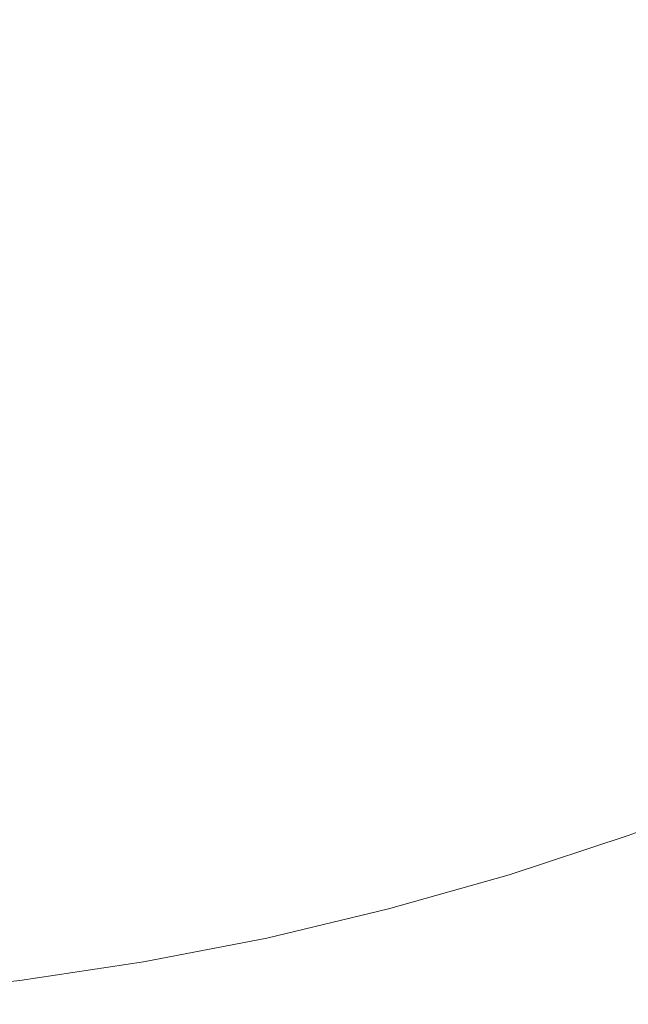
# Model space of a CAD drawing. Header units: centimetres. Extents: x -25.9 to 27.4, y -21.7 to -19.9.
# Tile 115 of 202: x 9.3506 to 9.4125, y -21.46 to -21.36. Entities that reach past the tile are written whole.
import ezdxf

# ---------------------------------------------------------------- set-up
doc = ezdxf.new("R2010")
doc.units = ezdxf.units.CM
doc.header["$LTSCALE"] = 2.54
doc.layers.add('Lucido design-1', color=7, linetype='Continuous')

# ---------------------------------------------------------------- blocks, each defined once
blk = doc.blocks.new('Gruppo-5-1')
at = {"color": 7, "linetype": 'Continuous', "lineweight": 9}
blk.add_3dface([(-25.787481, -19.96, 876.421383), (-25.787481, -21.56, 876.421383), (27.312519, -21.56, 876.421383), (27.312519, -19.96, 876.421383)], dxfattribs=at)
for points, invisible_edges in [([(9.391694, -21.357034, 875.673249), (9.38326, -21.360217, 875.673249), (9.382635, -21.358448, 875.676835), (9.390994, -21.355294, 875.676835)], 15), ([(9.401709, -21.35731, 875.66631), (9.393254, -21.360918, 875.66631), (9.392447, -21.35891, 875.669739), (9.400817, -21.355338, 875.669739)], 15), ([(9.412155, -21.357616, 875.659671), (9.403678, -21.361667, 875.659671), (9.402658, -21.359409, 875.662968), (9.41104, -21.355404, 875.662968)], 15), ([(9.373182, -21.358087, 875.684207), (9.36472, -21.360483, 875.684207), (9.364362, -21.359105, 875.68798), (9.372765, -21.356725, 875.68798)], 15), ([(9.382635, -21.358448, 875.676835), (9.37415, -21.361245, 875.676835), (9.373644, -21.359594, 875.68049), (9.38206, -21.35682, 875.68049)], 15), ([(9.355363, -21.358798, 875.69567), (9.346887, -21.360437, 875.69567), (9.346726, -21.359496, 875.699573), (9.355162, -21.357864, 875.699573)], 15), ([(9.364362, -21.359105, 875.68798), (9.355865, -21.361126, 875.68798), (9.355597, -21.359886, 875.691803), (9.364042, -21.357877, 875.691803)], 15), ([(9.392447, -21.35891, 875.669739), (9.383933, -21.362123, 875.669739), (9.38326, -21.360217, 875.673249), (9.391694, -21.357034, 875.673249)], 15), ([(9.402658, -21.359409, 875.662968), (9.394113, -21.363055, 875.662968), (9.393254, -21.360918, 875.66631), (9.401709, -21.35731, 875.66631)], 15), ([(9.413314, -21.359915, 875.656523), (9.404738, -21.364013, 875.656523), (9.403678, -21.361667, 875.659671), (9.412155, -21.357616, 875.659671)], 15), ([(9.355597, -21.359886, 875.691803), (9.347075, -21.361534, 875.691803), (9.346887, -21.360437, 875.69567), (9.355363, -21.358798, 875.69567)], 15), ([(9.373644, -21.359594, 875.68049), (9.365118, -21.362008, 875.68049), (9.36472, -21.360483, 875.684207), (9.373182, -21.358087, 875.684207)], 15), ([(9.38326, -21.360217, 875.673249), (9.374699, -21.363039, 875.673249), (9.37415, -21.361245, 875.676835), (9.382635, -21.358448, 875.676835)], 15), ([(9.393254, -21.360918, 875.66631), (9.384654, -21.364163, 875.66631), (9.383933, -21.362123, 875.669739), (9.392447, -21.35891, 875.669739)], 15), ([(9.355865, -21.361126, 875.68798), (9.34729, -21.362784, 875.68798), (9.347075, -21.361534, 875.691803), (9.355597, -21.359886, 875.691803)], 15), ([(9.36472, -21.360483, 875.684207), (9.356165, -21.362518, 875.684207), (9.355865, -21.361126, 875.68798), (9.364362, -21.359105, 875.68798)], 15), ([(9.37415, -21.361245, 875.676835), (9.365553, -21.36368, 875.676835), (9.365118, -21.362008, 875.68049), (9.373644, -21.359594, 875.68049)], 15), ([(9.403678, -21.361667, 875.659671), (9.395037, -21.365354, 875.659671), (9.394113, -21.363055, 875.662968), (9.402658, -21.359409, 875.662968)], 15), ([(9.414531, -21.362329, 875.653478), (9.405852, -21.366476, 875.653478), (9.404738, -21.364013, 875.656523), (9.413314, -21.359915, 875.656523)], 15), ([(9.365118, -21.362008, 875.68049), (9.356497, -21.364059, 875.68049), (9.356165, -21.362518, 875.684207), (9.36472, -21.360483, 875.684207)], 15), ([(9.383933, -21.362123, 875.669739), (9.375291, -21.364972, 875.669739), (9.374699, -21.363039, 875.673249), (9.38326, -21.360217, 875.673249)], 15), ([(9.394113, -21.363055, 875.662968), (9.385422, -21.366335, 875.662968), (9.384654, -21.364163, 875.66631), (9.393254, -21.360918, 875.66631)], 15), ([(9.356165, -21.362518, 875.684207), (9.34753, -21.364187, 875.684207), (9.34729, -21.362784, 875.68798), (9.355865, -21.361126, 875.68798)], 15), ([(9.374699, -21.363039, 875.673249), (9.366025, -21.365495, 875.673249), (9.365553, -21.36368, 875.676835), (9.37415, -21.361245, 875.676835)], 15), ([(9.404738, -21.364013, 875.656523), (9.395997, -21.367743, 875.656523), (9.395037, -21.365354, 875.659671), (9.403678, -21.361667, 875.659671)], 15), ([(9.356497, -21.364059, 875.68049), (9.347797, -21.365741, 875.68049), (9.34753, -21.364187, 875.684207), (9.356165, -21.362518, 875.684207)], 15), ([(9.365553, -21.36368, 875.676835), (9.356861, -21.365747, 875.676835), (9.356497, -21.364059, 875.68049), (9.365118, -21.362008, 875.68049)], 15), ([(9.384654, -21.364163, 875.66631), (9.375924, -21.367041, 875.66631), (9.375291, -21.364972, 875.669739), (9.383933, -21.362123, 875.669739)], 15), ([(9.415804, -21.364854, 875.650543), (9.407017, -21.369053, 875.650543), (9.405852, -21.366476, 875.653478), (9.414531, -21.362329, 875.653478)], 15), ([(9.366025, -21.365495, 875.673249), (9.357256, -21.367581, 875.673249), (9.356861, -21.365747, 875.676835), (9.365553, -21.36368, 875.676835)], 15), ([(9.375291, -21.364972, 875.669739), (9.366535, -21.367451, 875.669739), (9.366025, -21.365495, 875.673249), (9.374699, -21.363039, 875.673249)], 15), ([(9.395037, -21.365354, 875.659671), (9.386247, -21.368671, 875.659671), (9.385422, -21.366335, 875.662968), (9.394113, -21.363055, 875.662968)], 15), ([(9.356861, -21.365747, 875.676835), (9.348089, -21.367444, 875.676835), (9.347797, -21.365741, 875.68049), (9.356497, -21.364059, 875.68049)], 15), ([(9.375924, -21.367041, 875.66631), (9.36708, -21.369545, 875.66631), (9.366535, -21.367451, 875.669739), (9.375291, -21.364972, 875.669739)], 15), ([(9.385422, -21.366335, 875.662968), (9.376599, -21.369244, 875.662968), (9.375924, -21.367041, 875.66631), (9.384654, -21.364163, 875.66631)], 15), ([(9.405852, -21.366476, 875.653478), (9.397005, -21.370251, 875.653478), (9.395997, -21.367743, 875.656523), (9.404738, -21.364013, 875.656523)], 15), ([(9.417131, -21.367486, 875.647724), (9.408231, -21.371739, 875.647724), (9.407017, -21.369053, 875.650543), (9.415804, -21.364854, 875.650543)], 15), ([(9.357256, -21.367581, 875.673249), (9.348406, -21.369292, 875.673249), (9.348089, -21.367444, 875.676835), (9.356861, -21.365747, 875.676835)], 15), ([(9.366535, -21.367451, 875.669739), (9.357682, -21.369557, 875.669739), (9.357256, -21.367581, 875.673249), (9.366025, -21.365495, 875.673249)], 15), ([(9.395997, -21.367743, 875.656523), (9.387105, -21.371099, 875.656523), (9.386247, -21.368671, 875.659671), (9.395037, -21.365354, 875.659671)], 15), ([(9.386247, -21.368671, 875.659671), (9.377324, -21.371612, 875.659671), (9.376599, -21.369244, 875.662968), (9.385422, -21.366335, 875.662968)], 15), ([(9.407017, -21.369053, 875.650543), (9.398059, -21.372875, 875.650543), (9.397005, -21.370251, 875.653478), (9.405852, -21.366476, 875.653478)], 15), ([(9.357682, -21.369557, 875.669739), (9.348747, -21.371284, 875.669739), (9.348406, -21.369292, 875.673249), (9.357256, -21.367581, 875.673249)], 15), ([(9.36708, -21.369545, 875.66631), (9.358138, -21.371672, 875.66631), (9.357682, -21.369557, 875.669739), (9.366535, -21.367451, 875.669739)], 15), ([(9.376599, -21.369244, 875.662968), (9.367661, -21.371775, 875.662968), (9.36708, -21.369545, 875.66631), (9.375924, -21.367041, 875.66631)], 15), ([(9.397005, -21.370251, 875.653478), (9.388005, -21.373648, 875.653478), (9.387105, -21.371099, 875.656523), (9.395997, -21.367743, 875.656523)], 15), ([(9.41851, -21.370222, 875.645024), (9.409493, -21.374531, 875.645024), (9.408231, -21.371739, 875.647724), (9.417131, -21.367486, 875.647724)], 15), ([(9.387105, -21.371099, 875.656523), (9.378078, -21.374074, 875.656523), (9.377324, -21.371612, 875.659671), (9.386247, -21.368671, 875.659671)], 15), ([(9.358138, -21.371672, 875.66631), (9.349113, -21.373418, 875.66631), (9.348747, -21.371284, 875.669739), (9.357682, -21.369557, 875.669739)], 15), ([(9.367661, -21.371775, 875.662968), (9.358623, -21.373924, 875.662968), (9.358138, -21.371672, 875.66631), (9.36708, -21.369545, 875.66631)], 15), ([(9.377324, -21.371612, 875.659671), (9.368285, -21.374172, 875.659671), (9.367661, -21.371775, 875.662968), (9.376599, -21.369244, 875.662968)], 15), ([(9.408231, -21.371739, 875.647724), (9.399158, -21.375611, 875.647724), (9.398059, -21.372875, 875.650543), (9.407017, -21.369053, 875.650543)], 15), ([(9.398059, -21.372875, 875.650543), (9.388947, -21.376314, 875.650543), (9.388005, -21.373648, 875.653478), (9.397005, -21.370251, 875.653478)], 15), ([(9.419939, -21.373056, 875.642449), (9.4108, -21.377423, 875.642449), (9.409493, -21.374531, 875.645024), (9.41851, -21.370222, 875.645024)], 15), ([(9.358623, -21.373924, 875.662968), (9.349502, -21.375688, 875.662968), (9.349113, -21.373418, 875.66631), (9.358138, -21.371672, 875.66631)], 15), ([(9.368285, -21.374172, 875.659671), (9.359145, -21.376346, 875.659671), (9.358623, -21.373924, 875.662968), (9.367661, -21.371775, 875.662968)], 15), ([(9.378078, -21.374074, 875.656523), (9.368934, -21.376664, 875.656523), (9.368285, -21.374172, 875.659671), (9.377324, -21.371612, 875.659671)], 15), ([(9.388005, -21.373648, 875.653478), (9.37887, -21.376659, 875.653478), (9.378078, -21.374074, 875.656523), (9.387105, -21.371099, 875.656523)], 15), ([(9.409493, -21.374531, 875.645024), (9.400301, -21.378453, 875.645024), (9.399158, -21.375611, 875.647724), (9.408231, -21.371739, 875.647724)], 15), ([(9.399158, -21.375611, 875.647724), (9.389929, -21.379094, 875.647724), (9.388947, -21.376314, 875.650543), (9.398059, -21.372875, 875.650543)], 15), ([(9.359145, -21.376346, 875.659671), (9.349921, -21.37813, 875.659671), (9.349502, -21.375688, 875.662968), (9.358623, -21.373924, 875.662968)], 15), ([(9.388947, -21.376314, 875.650543), (9.379698, -21.379363, 875.650543), (9.37887, -21.376659, 875.653478), (9.388005, -21.373648, 875.653478)], 15), ([(9.421416, -21.375985, 875.640004), (9.412151, -21.380412, 875.640004), (9.4108, -21.377423, 875.642449), (9.419939, -21.373056, 875.642449)], 15), ([(9.368934, -21.376664, 875.656523), (9.359687, -21.378863, 875.656523), (9.359145, -21.376346, 875.659671), (9.368285, -21.374172, 875.659671)], 15), ([(9.37887, -21.376659, 875.653478), (9.369615, -21.37928, 875.653478), (9.368934, -21.376664, 875.656523), (9.378078, -21.374074, 875.656523)], 15), ([(9.4108, -21.377423, 875.642449), (9.401484, -21.381398, 875.642449), (9.400301, -21.378453, 875.645024), (9.409493, -21.374531, 875.645024)], 15), ([(9.400301, -21.378453, 875.645024), (9.39095, -21.381982, 875.645024), (9.389929, -21.379094, 875.647724), (9.399158, -21.375611, 875.647724)], 15), ([(9.422938, -21.379003, 875.637694), (9.413543, -21.383492, 875.637694), (9.412151, -21.380412, 875.640004), (9.421416, -21.375985, 875.640004)], 15), ([(9.359687, -21.378863, 875.656523), (9.350356, -21.380667, 875.656523), (9.349921, -21.37813, 875.659671), (9.359145, -21.376346, 875.659671)], 15), ([(9.369615, -21.37928, 875.653478), (9.360257, -21.381505, 875.653478), (9.359687, -21.378863, 875.656523), (9.368934, -21.376664, 875.656523)], 15), ([(9.379698, -21.379363, 875.650543), (9.370327, -21.382016, 875.650543), (9.369615, -21.37928, 875.653478), (9.37887, -21.376659, 875.653478)], 15), ([(9.389929, -21.379094, 875.647724), (9.380561, -21.382182, 875.647724), (9.379698, -21.379363, 875.650543), (9.388947, -21.376314, 875.650543)], 15), ([(9.412151, -21.380412, 875.640004), (9.402707, -21.384442, 875.640004), (9.401484, -21.381398, 875.642449), (9.4108, -21.377423, 875.642449)], 15), ([(9.360257, -21.381505, 875.653478), (9.350813, -21.383332, 875.653478), (9.350356, -21.380667, 875.656523), (9.359687, -21.378863, 875.656523)], 15), ([(9.401484, -21.381398, 875.642449), (9.392007, -21.384975, 875.642449), (9.39095, -21.381982, 875.645024), (9.400301, -21.378453, 875.645024)], 15), ([(9.370327, -21.382016, 875.650543), (9.360853, -21.38427, 875.650543), (9.360257, -21.381505, 875.653478), (9.369615, -21.37928, 875.653478)], 15), ([(9.380561, -21.382182, 875.647724), (9.37107, -21.384869, 875.647724), (9.370327, -21.382016, 875.650543), (9.379698, -21.379363, 875.650543)], 15), ([(9.39095, -21.381982, 875.645024), (9.381458, -21.385111, 875.645024), (9.380561, -21.382182, 875.647724), (9.389929, -21.379094, 875.647724)], 15), ([(9.350813, -21.383332, 875.653478), (9.3413, -21.384756, 875.653478), (9.340957, -21.382074, 875.656523), (9.350356, -21.380667, 875.656523)], 15), ([(9.413543, -21.383492, 875.637694), (9.403967, -21.387578, 875.637694), (9.402707, -21.384442, 875.640004), (9.412151, -21.380412, 875.640004)], 15), ([(9.360853, -21.38427, 875.650543), (9.351291, -21.386119, 875.650543), (9.350813, -21.383332, 875.653478), (9.360257, -21.381505, 875.653478)], 15), ([(9.392007, -21.384975, 875.642449), (9.382388, -21.388146, 875.642449), (9.381458, -21.385111, 875.645024), (9.39095, -21.381982, 875.645024)], 15), ([(9.402707, -21.384442, 875.640004), (9.3931, -21.388067, 875.640004), (9.392007, -21.384975, 875.642449), (9.401484, -21.381398, 875.642449)], 15), ([(9.37107, -21.384869, 875.647724), (9.361474, -21.387152, 875.647724), (9.360853, -21.38427, 875.650543), (9.370327, -21.382016, 875.650543)], 15), ([(9.381458, -21.385111, 875.645024), (9.371842, -21.387834, 875.645024), (9.37107, -21.384869, 875.647724), (9.380561, -21.382182, 875.647724)], 15), ([(9.351291, -21.386119, 875.650543), (9.341659, -21.387561, 875.650543), (9.3413, -21.384756, 875.653478), (9.350813, -21.383332, 875.653478)], 15), ([(9.414975, -21.386658, 875.635521), (9.405263, -21.390802, 875.635521), (9.403967, -21.387578, 875.637694), (9.413543, -21.383492, 875.637694)], 15), ([(9.361474, -21.387152, 875.647724), (9.351789, -21.389025, 875.647724), (9.351291, -21.386119, 875.650543), (9.360853, -21.38427, 875.650543)], 15), ([(9.371842, -21.387834, 875.645024), (9.362119, -21.390146, 875.645024), (9.361474, -21.387152, 875.647724), (9.37107, -21.384869, 875.647724)], 15), ([(9.3931, -21.388067, 875.640004), (9.383348, -21.391281, 875.640004), (9.382388, -21.388146, 875.642449), (9.392007, -21.384975, 875.642449)], 15), ([(9.403967, -21.387578, 875.637694), (9.394226, -21.391254, 875.637694), (9.3931, -21.388067, 875.640004), (9.402707, -21.384442, 875.640004)], 15), ([(9.382388, -21.388146, 875.642449), (9.372642, -21.390905, 875.642449), (9.371842, -21.387834, 875.645024), (9.381458, -21.385111, 875.645024)], 15), ([(9.351789, -21.389025, 875.647724), (9.342034, -21.390485, 875.647724), (9.341659, -21.387561, 875.650543), (9.351291, -21.386119, 875.650543)], 15), ([(9.416443, -21.389906, 875.633491), (9.406592, -21.394109, 875.633491), (9.405263, -21.390802, 875.635521), (9.414975, -21.386658, 875.635521)], 15), ([(9.362119, -21.390146, 875.645024), (9.352307, -21.392044, 875.645024), (9.351789, -21.389025, 875.647724), (9.361474, -21.387152, 875.647724)], 15), ([(9.372642, -21.390905, 875.642449), (9.362788, -21.393249, 875.642449), (9.362119, -21.390146, 875.645024), (9.371842, -21.387834, 875.645024)], 15), ([(9.405263, -21.390802, 875.635521), (9.395384, -21.39453, 875.635521), (9.394226, -21.391254, 875.637694), (9.403967, -21.387578, 875.637694)], 15), ([(9.383348, -21.391281, 875.640004), (9.373468, -21.394079, 875.640004), (9.372642, -21.390905, 875.642449), (9.382388, -21.388146, 875.642449)], 15), ([(9.394226, -21.391254, 875.637694), (9.384338, -21.394513, 875.637694), (9.383348, -21.391281, 875.640004), (9.3931, -21.388067, 875.640004)], 15), ([(9.352307, -21.392044, 875.645024), (9.342423, -21.393523, 875.645024), (9.342034, -21.390485, 875.647724), (9.351789, -21.389025, 875.647724)], 15), ([(9.417945, -21.39323, 875.631608), (9.407952, -21.397494, 875.631608), (9.406592, -21.394109, 875.633491), (9.416443, -21.389906, 875.633491)], 15), ([(9.362788, -21.393249, 875.642449), (9.352843, -21.395172, 875.642449), (9.352307, -21.392044, 875.645024), (9.362119, -21.390146, 875.645024)], 15), ([(9.373468, -21.394079, 875.640004), (9.363479, -21.396455, 875.640004), (9.362788, -21.393249, 875.642449), (9.372642, -21.390905, 875.642449)], 15), ([(9.406592, -21.394109, 875.633491), (9.396571, -21.397891, 875.633491), (9.395384, -21.39453, 875.635521), (9.405263, -21.390802, 875.635521)], 15), ([(9.384338, -21.394513, 875.637694), (9.37432, -21.39735, 875.637694), (9.373468, -21.394079, 875.640004), (9.383348, -21.391281, 875.640004)], 15), ([(9.395384, -21.39453, 875.635521), (9.385355, -21.397836, 875.635521), (9.384338, -21.394513, 875.637694), (9.394226, -21.391254, 875.637694)], 15), ([(9.352843, -21.395172, 875.642449), (9.342826, -21.396672, 875.642449), (9.342423, -21.393523, 875.645024), (9.352307, -21.392044, 875.645024)], 15), ([(9.363479, -21.396455, 875.640004), (9.353397, -21.398405, 875.640004), (9.352843, -21.395172, 875.642449), (9.362788, -21.393249, 875.642449)], 15), ([(9.41948, -21.396624, 875.629874), (9.409341, -21.400951, 875.629874), (9.407952, -21.397494, 875.631608), (9.417945, -21.39323, 875.631608)], 15), ([(9.37432, -21.39735, 875.637694), (9.364191, -21.399759, 875.637694), (9.363479, -21.396455, 875.640004), (9.373468, -21.394079, 875.640004)], 15), ([(9.385355, -21.397836, 875.635521), (9.375196, -21.400713, 875.635521), (9.37432, -21.39735, 875.637694), (9.384338, -21.394513, 875.637694)], 15), ([(9.396571, -21.397891, 875.633491), (9.386399, -21.401244, 875.633491), (9.385355, -21.397836, 875.635521), (9.395384, -21.39453, 875.635521)], 15), ([(9.407952, -21.397494, 875.631608), (9.397786, -21.40133, 875.631608), (9.396571, -21.397891, 875.633491), (9.406592, -21.394109, 875.633491)], 15), ([(9.353397, -21.398405, 875.640004), (9.343242, -21.399925, 875.640004), (9.342826, -21.396672, 875.642449), (9.352843, -21.395172, 875.642449)], 15), ([(9.364191, -21.399759, 875.637694), (9.353969, -21.401736, 875.637694), (9.353397, -21.398405, 875.640004), (9.363479, -21.396455, 875.640004)], 15), ([(9.421044, -21.400084, 875.628293), (9.410756, -21.404474, 875.628293), (9.409341, -21.400951, 875.629874), (9.41948, -21.396624, 875.629874)], 15), ([(9.375196, -21.400713, 875.635521), (9.364923, -21.403156, 875.635521), (9.364191, -21.399759, 875.637694), (9.37432, -21.39735, 875.637694)], 15), ([(9.386399, -21.401244, 875.633491), (9.376094, -21.404162, 875.633491), (9.375196, -21.400713, 875.635521), (9.385355, -21.397836, 875.635521)], 15), ([(9.397786, -21.40133, 875.631608), (9.387467, -21.404732, 875.631608), (9.386399, -21.401244, 875.633491), (9.396571, -21.397891, 875.633491)], 15), ([(9.409341, -21.400951, 875.629874), (9.399027, -21.404843, 875.629874), (9.397786, -21.40133, 875.631608), (9.407952, -21.397494, 875.631608)], 15), ([(9.353969, -21.401736, 875.637694), (9.343672, -21.403278, 875.637694), (9.343242, -21.399925, 875.640004), (9.353397, -21.398405, 875.640004)], 15), ([(9.364923, -21.403156, 875.635521), (9.354556, -21.405161, 875.635521), (9.353969, -21.401736, 875.637694), (9.364191, -21.399759, 875.637694)], 15), ([(9.376094, -21.404162, 875.633491), (9.365674, -21.40664, 875.633491), (9.364923, -21.403156, 875.635521), (9.375196, -21.400713, 875.635521)], 15), ([(9.410756, -21.404474, 875.628293), (9.400292, -21.408423, 875.628293), (9.399027, -21.404843, 875.629874), (9.409341, -21.400951, 875.629874)], 15), ([(9.422634, -21.403603, 875.626869), (9.412196, -21.408057, 875.626869), (9.410756, -21.404474, 875.628293), (9.421044, -21.400084, 875.628293)], 15), ([(9.354556, -21.405161, 875.635521), (9.344113, -21.406724, 875.635521), (9.343672, -21.403278, 875.637694), (9.353969, -21.401736, 875.637694)], 15), ([(9.387467, -21.404732, 875.631608), (9.377013, -21.407692, 875.631608), (9.376094, -21.404162, 875.633491), (9.386399, -21.401244, 875.633491)], 15), ([(9.399027, -21.404843, 875.629874), (9.388558, -21.408294, 875.629874), (9.387467, -21.404732, 875.631608), (9.397786, -21.40133, 875.631608)], 15), ([(9.365674, -21.40664, 875.633491), (9.355158, -21.408674, 875.633491), (9.354556, -21.405161, 875.635521), (9.364923, -21.403156, 875.635521)], 15), ([(9.424249, -21.407176, 875.625604), (9.413658, -21.411695, 875.625604), (9.412196, -21.408057, 875.626869), (9.422634, -21.403603, 875.626869)], 15), ([(9.377013, -21.407692, 875.631608), (9.366442, -21.410206, 875.631608), (9.365674, -21.40664, 875.633491), (9.376094, -21.404162, 875.633491)], 15), ([(9.388558, -21.408294, 875.629874), (9.377952, -21.411297, 875.629874), (9.377013, -21.407692, 875.631608), (9.387467, -21.404732, 875.631608)], 15), ([(9.400292, -21.408423, 875.628293), (9.38967, -21.411924, 875.628293), (9.388558, -21.408294, 875.629874), (9.399027, -21.404843, 875.629874)], 15), ([(9.412196, -21.408057, 875.626869), (9.401579, -21.412064, 875.626869), (9.400292, -21.408423, 875.628293), (9.410756, -21.404474, 875.628293)], 15), ([(9.355158, -21.408674, 875.633491), (9.344566, -21.41026, 875.633491), (9.344113, -21.406724, 875.635521), (9.354556, -21.405161, 875.635521)], 15), ([(9.366442, -21.410206, 875.631608), (9.355775, -21.412269, 875.631608), (9.355158, -21.408674, 875.633491), (9.365674, -21.40664, 875.633491)], 15), ([(9.377952, -21.411297, 875.629874), (9.367227, -21.413848, 875.629874), (9.366442, -21.410206, 875.631608), (9.377013, -21.407692, 875.631608)], 15), ([(9.355775, -21.412269, 875.631608), (9.345029, -21.413878, 875.631608), (9.344566, -21.41026, 875.633491), (9.355158, -21.408674, 875.633491)], 15), ([(9.38967, -21.411924, 875.628293), (9.378908, -21.414971, 875.628293), (9.377952, -21.411297, 875.629874), (9.388558, -21.408294, 875.629874)], 15), ([(9.401579, -21.412064, 875.626869), (9.390801, -21.415617, 875.626869), (9.38967, -21.411924, 875.628293), (9.400292, -21.408423, 875.628293)], 15), ([(9.413658, -21.411695, 875.625604), (9.402885, -21.415761, 875.625604), (9.401579, -21.412064, 875.626869), (9.412196, -21.408057, 875.626869)], 15), ([(9.367227, -21.413848, 875.629874), (9.356404, -21.415941, 875.629874), (9.355775, -21.412269, 875.631608), (9.366442, -21.410206, 875.631608)], 15), ([(9.378908, -21.414971, 875.628293), (9.368027, -21.417559, 875.628293), (9.367227, -21.413848, 875.629874), (9.377952, -21.411297, 875.629874)], 15), ([(9.390801, -21.415617, 875.626869), (9.379881, -21.418709, 875.626869), (9.378908, -21.414971, 875.628293), (9.38967, -21.411924, 875.628293)], 15), ([(9.415139, -21.415381, 875.6245), (9.404208, -21.419507, 875.6245), (9.402885, -21.415761, 875.625604), (9.413658, -21.411695, 875.625604)], 15), ([(9.356404, -21.415941, 875.629874), (9.345502, -21.417573, 875.629874), (9.345029, -21.413878, 875.631608), (9.355775, -21.412269, 875.631608)], 15), ([(9.402885, -21.415761, 875.625604), (9.391949, -21.419365, 875.625604), (9.390801, -21.415617, 875.626869), (9.401579, -21.412064, 875.626869)], 15), ([(9.368027, -21.417559, 875.628293), (9.357046, -21.419683, 875.628293), (9.356404, -21.415941, 875.629874), (9.367227, -21.413848, 875.629874)], 15), ([(9.379881, -21.418709, 875.626869), (9.368841, -21.421335, 875.626869), (9.368027, -21.417559, 875.628293), (9.378908, -21.414971, 875.628293)], 15), ([(9.357046, -21.419683, 875.628293), (9.345985, -21.421339, 875.628293), (9.345502, -21.417573, 875.629874), (9.356404, -21.415941, 875.629874)], 15), ([(9.391949, -21.419365, 875.625604), (9.380869, -21.422503, 875.625604), (9.379881, -21.418709, 875.626869), (9.390801, -21.415617, 875.626869)], 15), ([(9.404208, -21.419507, 875.6245), (9.393112, -21.423164, 875.6245), (9.391949, -21.419365, 875.625604), (9.402885, -21.415761, 875.625604)], 15), ([(9.416638, -21.41911, 875.623561), (9.405547, -21.423295, 875.623561), (9.404208, -21.419507, 875.6245), (9.415139, -21.415381, 875.6245)], 15), ([(9.368841, -21.421335, 875.626869), (9.357699, -21.423489, 875.626869), (9.357046, -21.419683, 875.628293), (9.368027, -21.417559, 875.628293)], 15), ([(9.380869, -21.422503, 875.625604), (9.369667, -21.425167, 875.625604), (9.368841, -21.421335, 875.626869), (9.379881, -21.418709, 875.626869)], 15), ([(9.357699, -21.423489, 875.626869), (9.346475, -21.42517, 875.626869), (9.345985, -21.421339, 875.628293), (9.357046, -21.419683, 875.628293)], 15), ([(9.393112, -21.423164, 875.6245), (9.38187, -21.426348, 875.6245), (9.380869, -21.422503, 875.625604), (9.391949, -21.419365, 875.625604)], 15), ([(9.405547, -21.423295, 875.623561), (9.394289, -21.427006, 875.623561), (9.393112, -21.423164, 875.6245), (9.404208, -21.419507, 875.6245)], 15), ([(9.418151, -21.422875, 875.622787), (9.406899, -21.427121, 875.622787), (9.405547, -21.423295, 875.623561), (9.416638, -21.41911, 875.623561)], 15), ([(9.369667, -21.425167, 875.625604), (9.358361, -21.427354, 875.625604), (9.357699, -21.423489, 875.626869), (9.368841, -21.421335, 875.626869)], 15), ([(9.38187, -21.426348, 875.6245), (9.370504, -21.429051, 875.6245), (9.369667, -21.425167, 875.625604), (9.380869, -21.422503, 875.625604)], 15), ([(9.419675, -21.426669, 875.622181), (9.408261, -21.430977, 875.622181), (9.406899, -21.427121, 875.622787), (9.418151, -21.422875, 875.622787)], 15), ([(9.358361, -21.427354, 875.625604), (9.346973, -21.429058, 875.625604), (9.346475, -21.42517, 875.626869), (9.357699, -21.423489, 875.626869)], 15), ([(9.394289, -21.427006, 875.623561), (9.382883, -21.430236, 875.623561), (9.38187, -21.426348, 875.6245), (9.393112, -21.423164, 875.6245)], 15), ([(9.406899, -21.427121, 875.622787), (9.395477, -21.430886, 875.622787), (9.394289, -21.427006, 875.623561), (9.405547, -21.423295, 875.623561)], 15), ([(9.370504, -21.429051, 875.6245), (9.359033, -21.431269, 875.6245), (9.358361, -21.427354, 875.625604), (9.369667, -21.425167, 875.625604)], 15), ([(9.382883, -21.430236, 875.623561), (9.37135, -21.432979, 875.623561), (9.370504, -21.429051, 875.6245), (9.38187, -21.426348, 875.6245)], 15), ([(9.421209, -21.430487, 875.621745), (9.409632, -21.434856, 875.621745), (9.408261, -21.430977, 875.622181), (9.419675, -21.426669, 875.622181)], 15), ([(9.359033, -21.431269, 875.6245), (9.347478, -21.432999, 875.6245), (9.346973, -21.429058, 875.625604), (9.358361, -21.427354, 875.625604)], 15), ([(9.395477, -21.430886, 875.622787), (9.383905, -21.434163, 875.622787), (9.382883, -21.430236, 875.623561), (9.394289, -21.427006, 875.623561)], 15), ([(9.408261, -21.430977, 875.622181), (9.396674, -21.434796, 875.622181), (9.395477, -21.430886, 875.622787), (9.406899, -21.427121, 875.622787)], 15), ([(9.37135, -21.432979, 875.623561), (9.359712, -21.43523, 875.623561), (9.359033, -21.431269, 875.6245), (9.370504, -21.429051, 875.6245)], 15), ([(9.383905, -21.434163, 875.622787), (9.372205, -21.436945, 875.622787), (9.37135, -21.432979, 875.623561), (9.382883, -21.430236, 875.623561)], 15), ([(9.396674, -21.434796, 875.622181), (9.384936, -21.43812, 875.622181), (9.383905, -21.434163, 875.622787), (9.395477, -21.430886, 875.622787)], 15), ([(9.409632, -21.434856, 875.621745), (9.397879, -21.43873, 875.621745), (9.396674, -21.434796, 875.622181), (9.408261, -21.430977, 875.622181)], 15), ([(9.42275, -21.434321, 875.621479), (9.411008, -21.438752, 875.621479), (9.409632, -21.434856, 875.621745), (9.421209, -21.430487, 875.621745)], 15), ([(9.359712, -21.43523, 875.623561), (9.347988, -21.436985, 875.623561), (9.347478, -21.432999, 875.6245), (9.359033, -21.431269, 875.6245)], 15), ([(9.372205, -21.436945, 875.622787), (9.360397, -21.439229, 875.622787), (9.359712, -21.43523, 875.623561), (9.37135, -21.432979, 875.623561)], 15), ([(9.384936, -21.43812, 875.622181), (9.373067, -21.440943, 875.622181), (9.372205, -21.436945, 875.622787), (9.383905, -21.434163, 875.622787)], 15), ([(9.397879, -21.43873, 875.621745), (9.385972, -21.442102, 875.621745), (9.384936, -21.43812, 875.622181), (9.396674, -21.434796, 875.622181)], 15), ([(9.411008, -21.438752, 875.621479), (9.399089, -21.442681, 875.621479), (9.397879, -21.43873, 875.621745), (9.409632, -21.434856, 875.621745)], 15), ([(9.424376, -21.438367, 875.621383), (9.412461, -21.442863, 875.621383), (9.411008, -21.438752, 875.621479), (9.42275, -21.434321, 875.621479)], 14), ([(9.360397, -21.439229, 875.622787), (9.348503, -21.441009, 875.622787), (9.347988, -21.436985, 875.623561), (9.359712, -21.43523, 875.623561)], 15), ([(9.373067, -21.440943, 875.622181), (9.361089, -21.443259, 875.622181), (9.360397, -21.439229, 875.622787), (9.372205, -21.436945, 875.622787)], 15), ([(9.385972, -21.442102, 875.621745), (9.373933, -21.444965, 875.621745), (9.373067, -21.440943, 875.622181), (9.384936, -21.43812, 875.622181)], 15), ([(9.399089, -21.442681, 875.621479), (9.387014, -21.446101, 875.621479), (9.385972, -21.442102, 875.621745), (9.397879, -21.43873, 875.621745)], 15), ([(9.412461, -21.442863, 875.621383), (9.400366, -21.44685, 875.621383), (9.399089, -21.442681, 875.621479), (9.411008, -21.438752, 875.621479)], 14), ([(9.361089, -21.443259, 875.622181), (9.349023, -21.445066, 875.622181), (9.348503, -21.441009, 875.622787), (9.360397, -21.439229, 875.622787)], 15), ([(9.373933, -21.444965, 875.621745), (9.361784, -21.447315, 875.621745), (9.361089, -21.443259, 875.622181), (9.373067, -21.440943, 875.622181)], 15), ([(9.387014, -21.446101, 875.621479), (9.374804, -21.449005, 875.621479), (9.373933, -21.444965, 875.621745), (9.385972, -21.442102, 875.621745)], 15), ([(9.400366, -21.44685, 875.621383), (9.388112, -21.45032, 875.621383), (9.387014, -21.446101, 875.621479), (9.399089, -21.442681, 875.621479)], 14), ([(9.400366, -21.44685, 875.621383), (9.412461, -21.442863, 875.621383), (27.312519, -21.56, 875.621383)], 10), ([(9.361784, -21.447315, 875.621745), (9.349545, -21.449147, 875.621745), (9.349023, -21.445066, 875.622181), (9.361089, -21.443259, 875.622181)], 15), ([(9.374804, -21.449005, 875.621479), (9.362482, -21.451388, 875.621479), (9.361784, -21.447315, 875.621745), (9.373933, -21.444965, 875.621745)], 15), ([(9.388112, -21.45032, 875.621383), (9.375723, -21.453267, 875.621383), (9.374804, -21.449005, 875.621479), (9.387014, -21.446101, 875.621479)], 14), ([(27.312519, -21.56, 875.621383), (9.388112, -21.45032, 875.621383), (9.400366, -21.44685, 875.621383)], 9), ([(9.362482, -21.451388, 875.621479), (9.35007, -21.453246, 875.621479), (9.349545, -21.449147, 875.621745), (9.361784, -21.447315, 875.621745)], 15), ([(9.375723, -21.453267, 875.621383), (9.363219, -21.455685, 875.621383), (9.362482, -21.451388, 875.621479), (9.374804, -21.449005, 875.621479)], 14), ([(9.375723, -21.453267, 875.621383), (9.388112, -21.45032, 875.621383), (27.312519, -21.56, 875.621383)], 10), ([(9.363219, -21.455685, 875.621383), (9.350624, -21.45757, 875.621383), (9.35007, -21.453246, 875.621479), (9.362482, -21.451388, 875.621479)], 14), ([(9.363219, -21.455685, 875.621383), (9.375723, -21.453267, 875.621383), (27.312519, -21.56, 875.621383)], 10), ([(27.312519, -21.56, 875.621383), (9.350624, -21.45757, 875.621383), (9.363219, -21.455685, 875.621383)], 9), ([(9.337961, -21.458919, 875.621383), (9.350624, -21.45757, 875.621383), (27.312519, -21.56, 875.621383)], 10), ([(9.325251, -21.45973, 875.621383), (9.337961, -21.458919, 875.621383), (27.312519, -21.56, 875.621383)], 10), ([(9.312519, -21.46, 875.621383), (9.325251, -21.45973, 875.621383), (27.312519, -21.56, 875.621383)], 10)]:
    blk.add_3dface(points, dxfattribs=dict(at, invisible_edges=invisible_edges))

msp = doc.modelspace()

# ---------------------------------------------------------------- block references
at = {"layer": 'Lucido design-1', "color": 7}
msp.add_blockref('Gruppo-5-1', (0, 0), dxfattribs=at)

doc.saveas('drawing.dxf')
